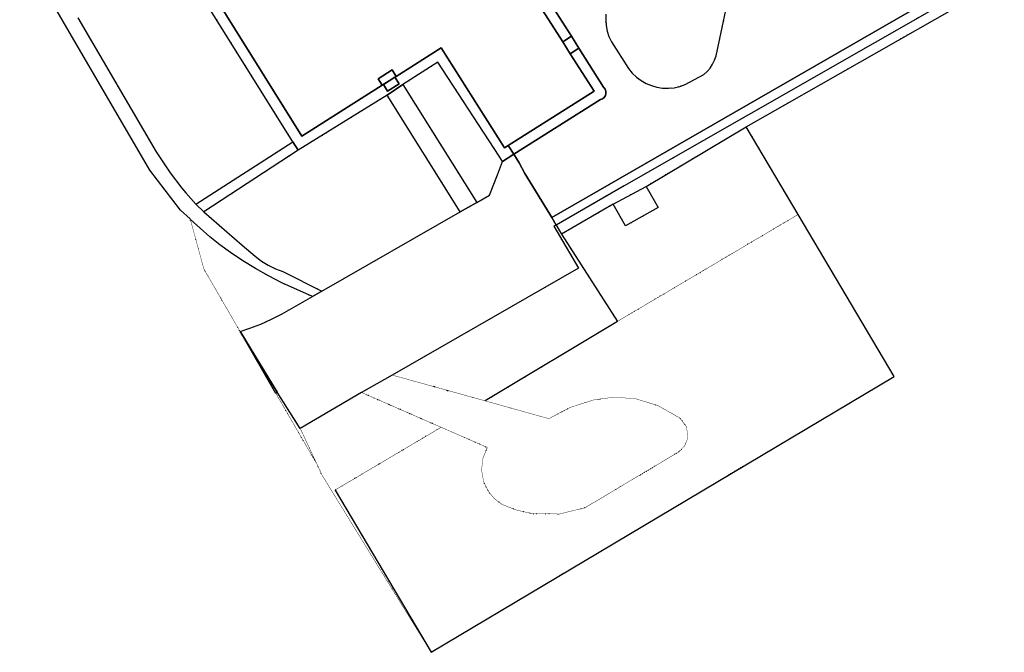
# Model space of a CAD drawing. Header units: millimetres. Extents: x 0 to 1134213, y -536989 to 313336.
# Tile 50 of 86: x 670806 to 771722, y -536989 to -472107. Entities that reach past the tile are written whole.
import ezdxf

# ---------------------------------------------------------------- set-up
doc = ezdxf.new("R2010")
doc.units = ezdxf.units.MM
doc.linetypes.add('DOT', pattern=[6.35, 0, -6.35])
for name, color, linetype in [('overigbouwwerk_overkapping', 7, 'Continuous'), ('panden', 7, 'Continuous'), ('terreindeelbegroeid', 7, 'DOT'), ('terreindeelonbegroeid', 7, 'DOT'), ('wegdeel_rijbaan', 7, 'Continuous'), ('wegdeel_voetpad', 7, 'Continuous')]:
    doc.layers.add(name, color=color, linetype=linetype)
for name, color, linetype, true_color in [('plustopo_luifel', 7, 'Continuous', 0x8a193f), ('scheiding_doorgang', 7, 'Continuous', 0x8a193f), ('scheiding_hek', 7, 'Continuous', 0x8a193f)]:
    doc.layers.add(name, color=color, linetype=linetype, true_color=true_color)

msp = doc.modelspace()

# ---------------------------------------------------------------- linework, layer by layer
at = {"layer": 'overigbouwwerk_overkapping'}
msp.add_polyline3d([(731644.7, -491040.6, 0), (734998.7, -489203.6, 0), (736232.7, -491381.6, 0), (732905.7, -493266.6, 0)], close=True, dxfattribs=at)
at = {"layer": 'panden'}
msp.add_polyline3d([(737828.7, -459898.6, 0), (736181.7, -460943.6, 0), (723176.7, -469189.6, 0), (726463.7, -474375.6, 0), (727239.7, -475599.6, 0), (729675.7, -479441.6, 0), (720879.7, -485019.6, 0), (720509.7, -485253.6, 0), (714010.7, -475002.6, 0), (709393.7, -477929.6, 0), (708965.7, -477253.6, 0), (707529.7, -478164.6, 0), (707958.7, -478839.6, 0), (699739.7, -484051.6, 0), (688131.7, -465440.6, 0), (696628.7, -460076.6, 0), (703299.7, -470399.6, 0), (708831.7, -466832.6, 0), (704008.7, -459224.6, 0), (712800.7, -453649.6, 0), (713175.7, -453411.6, 0), (718289.7, -461479.6, 0), (736149.7, -450153.6, 0), (741037.7, -457864.6, 0)], close=True, dxfattribs=at)
at = {"layer": 'plustopo_luifel'}
msp.add_line((709393.7, -477929.6), (707958.7, -478839.6), dxfattribs=at)
at = {"layer": 'scheiding_doorgang'}
for p, q in [((725333.7, -492408.6), (725791.7, -493166.6)), ((725791.7, -493166.6), (726351.7, -494092.6))]:
    msp.add_line(p, q, dxfattribs=at)
msp.add_polyline3d([(721992.7, -486775.6, 0), (722588.7, -487869.6, 0), (725333.7, -492408.6, 0)], dxfattribs=at)
at = {"layer": 'scheiding_hek'}
for p, q in [((745277.7, -483104.6), (771721.7, -468005.6)), ((734998.7, -489203.6), (745277.7, -483104.6)), ((750591.7, -492081.6), (745277.7, -483104.6)), ((721446.7, -485914.6), (720879.7, -485019.6)), ((721992.7, -486775.6), (721446.7, -485914.6)), ((731644.7, -491040.6), (726351.7, -494092.6)), ((726351.7, -494092.6), (732069.7, -503050.6)), ((732069.7, -503050.6), (718511.7, -511199.6)), ((703126.7, -520346.6), (712967.7, -536981.6))]:
    msp.add_line(p, q, dxfattribs=at)
msp.add_polyline3d([(712967.7, -536981.6, 0), (730199.7, -526706.6, 0), (760421.7, -508685.6, 0), (750591.7, -492081.6, 0)], dxfattribs=at)
at = {"layer": 'terreindeelbegroeid'}
for points in [[(686619.7, -465093.6, 0), (698816.7, -484650.6, 0), (688864.7, -491013.6, 0), (688336.7, -490455.6, 0), (687830.7, -489878.6, 0), (687437.7, -489399.6, 0), (686224.7, -487829.6, 0), (684793.7, -485655.6, 0), (676770.7, -471908.6, 0)], [(743794.7, -468191.6, 0), (742178.7, -475810.6, 0), (742031.7, -476254.6, 0), (741827.7, -476675.6, 0), (741570.7, -477066.6, 0), (741265.7, -477419.6, 0), (740915.7, -477730.6, 0), (739025.7, -478770.6, 0), (738466.7, -478966.6, 0), (737887.7, -479091.6, 0), (737297.7, -479145.6, 0), (736705.7, -479126.6, 0), (736119.7, -479035.6, 0), (735549.7, -478873.6, 0), (735004.7, -478643.6, 0), (734490.7, -478347.6, 0), (734017.7, -477991.6, 0), (733591.7, -477580.6, 0), (733218.7, -477119.6, 0), (731448.7, -474374.6, 0), (731204.7, -473843.6, 0), (731024.7, -473286.6, 0), (730911.7, -472713.6, 0), (730865.7, -472130.6, 0), (730887.7, -471546.6, 0)]]:
    msp.add_polyline3d(points, dxfattribs=at)
for points in [[(771716.7, -467996.6, 0), (745277.7, -483104.6, 0), (734998.7, -489203.6, 0), (731644.7, -491040.6, 0), (726351.7, -494092.6, 0), (725791.7, -493166.6, 0), (732767.7, -489143.6, 0), (771213.7, -467120.6, 0)], [(720292.7, -486642.6, 0), (719767.7, -488015.6, 0), (718972.7, -490091.6, 0), (717659.7, -490855.6, 0), (710070.7, -478754.6, 0), (713674.7, -476473.6, 0), (719933.7, -486090.6, 0), (720127.7, -486388.6, 0)], [(715957.7, -491828.6, 0), (701778.7, -499958.6, 0), (697772.7, -497946.6, 0), (697015.7, -497651.6, 0), (696288.7, -497288.6, 0), (695597.7, -496860.6, 0), (694947.7, -496372.6, 0), (693595.7, -495248.6, 0), (689680.7, -491804.6, 0), (699346.7, -485500.6, 0), (708452.7, -479862.6, 0)], [(731644.7, -491040.6, 0), (732905.7, -493266.6, 0), (736232.7, -491381.6, 0), (734998.7, -489203.6, 0), (745277.7, -483104.6, 0), (750573.7, -492092.6, 0), (732069.7, -503050.6, 0), (726351.7, -494092.6, 0)], [(760421.7, -508685.6, 0), (730199.7, -526706.6, 0), (726064.7, -529172.6, 0), (712967.7, -536981.6, 0), (703126.7, -520346.6, 0), (714002.7, -513909.6, 0), (718741.7, -515982.6, 0), (718278.7, -517093.6, 0), (718145.7, -518289.6, 0), (718353.7, -519475.6, 0), (718885.7, -520554.6, 0), (719505.7, -521272.6, 0), (720268.7, -521835.6, 0), (721791.7, -522421.6, 0), (723385.7, -522770.6, 0), (726113.7, -522805.6, 0), (728761.7, -522153.6, 0), (738372.7, -516422.6, 0), (738962.7, -515823.6, 0), (739274.7, -515043.6, 0), (739167.7, -513886.6, 0), (738468.7, -512957.6, 0), (736220.7, -511684.6, 0), (733943.7, -510987.6, 0), (731750.7, -510816.6, 0), (729624.7, -511104.6, 0), (727245.7, -511867.6, 0), (725031.7, -513025.6, 0), (718511.7, -511199.6, 0), (732069.7, -503050.6, 0), (750573.7, -492092.6, 0)], [(700815.7, -500508.6, 0), (697696.7, -502286.6, 0), (696618.7, -502831.6, 0), (695514.7, -503322.6, 0), (694388.7, -503759.6, 0), (693394.7, -504089.6, 0), (689673.7, -497659.6, 0), (688302.7, -492601.6, 0), (689288.7, -493498.6, 0), (690303.7, -494372.6, 0), (691333.7, -495201.6, 0), (692405.7, -495974.6, 0), (693682.7, -496824.6, 0), (694989.7, -497628.6, 0), (696323.7, -498385.6, 0), (697683.7, -499095.6, 0)], [(732069.7, -503050.6, 0), (718511.7, -511199.6, 0), (708967.7, -508550.6, 0), (728084.7, -497574.6, 0), (725566.7, -493296.6, 0), (725791.7, -493166.6, 0), (726351.7, -494092.6, 0)], [(699568.8, -514046.5, 0), (701236.6, -517617.1, 0), (700674.7, -516671.6, 0), (697072.2, -510446.1, 0), (697205.8, -510303.5, 0), (697735.2, -511142, 0)], [(712967.7, -536981.6, 0), (712955.7, -536988.6, 0), (712708.7, -536566.6, 0), (708950.7, -530456.6, 0), (701811.7, -518848.6, 0), (699568.7, -514046.6, 0), (705846.7, -510342.6, 0), (714002.7, -513909.6, 0), (703126.7, -520346.6, 0)]]:
    msp.add_polyline3d(points, close=True, dxfattribs=at)
at = {"layer": 'terreindeelonbegroeid'}
msp.add_polyline3d([(718511.7, -511199.6, 0), (725031.7, -513025.6, 0), (727245.7, -511867.6, 0), (729624.7, -511104.6, 0), (731750.7, -510816.6, 0), (733943.7, -510987.6, 0), (736220.7, -511684.6, 0), (738468.7, -512957.6, 0), (739167.7, -513886.6, 0), (739274.7, -515043.6, 0), (738962.7, -515823.6, 0), (738372.7, -516422.6, 0), (728761.7, -522153.6, 0), (726113.7, -522805.6, 0), (723385.7, -522770.6, 0), (721791.7, -522421.6, 0), (720268.7, -521835.6, 0), (719505.7, -521272.6, 0), (718885.7, -520554.6, 0), (718353.7, -519475.6, 0), (718145.7, -518289.6, 0), (718278.7, -517093.6, 0), (718741.7, -515982.6, 0), (714002.7, -513909.6, 0), (705846.7, -510342.6, 0), (708967.7, -508550.6, 0)], close=True, dxfattribs=at)
at = {"layer": 'wegdeel_rijbaan'}
for points in [[(768972.7, -467221.6, 0), (725333.7, -492408.6, 0), (725124.7, -492063.6, 0), (722588.7, -487869.6, 0), (721992.7, -486775.6, 0), (721446.7, -485914.6, 0), (730318.7, -480309.6, 0), (730533.7, -480226.6, 0), (730709.7, -480085.6, 0), (730834.7, -479896.6, 0), (730896.7, -479678.6, 0), (730889.7, -479452.6, 0), (730814.7, -479238.6, 0), (730643.7, -479027.6, 0), (728125.7, -475039.6, 0), (727351.7, -473814.6, 0), (724609.7, -469471.6, 0)], [(730887.7, -471546.6, 0), (730865.7, -472130.6, 0), (730911.7, -472713.6, 0), (731024.7, -473286.6, 0), (731204.7, -473843.6, 0), (731448.7, -474374.6, 0), (733218.7, -477119.6, 0), (733591.7, -477580.6, 0), (734017.7, -477991.6, 0), (734490.7, -478347.6, 0), (735004.7, -478643.6, 0), (735549.7, -478873.6, 0), (736119.7, -479035.6, 0), (736705.7, -479126.6, 0), (737297.7, -479145.6, 0), (737887.7, -479091.6, 0), (738466.7, -478966.6, 0), (739025.7, -478770.6, 0), (740915.7, -477730.6, 0), (741265.7, -477419.6, 0), (741570.7, -477066.6, 0), (741827.7, -476675.6, 0), (742031.7, -476254.6, 0), (742178.7, -475810.6, 0), (743794.7, -468191.6, 0)]]:
    msp.add_polyline3d(points, dxfattribs=at)
for points in [[(725333.7, -492408.6, 0), (725791.7, -493166.6, 0), (725566.7, -493296.6, 0), (728084.7, -497574.6, 0), (708967.7, -508550.6, 0), (705846.7, -510342.6, 0), (699568.7, -514046.6, 0), (697205.7, -510303.6, 0), (693459.7, -504202.6, 0), (693394.7, -504089.6, 0), (694388.7, -503759.6, 0), (695514.7, -503322.6, 0), (696618.7, -502831.6, 0), (697696.7, -502286.6, 0), (700815.7, -500508.6, 0), (701778.7, -499958.6, 0), (715957.7, -491828.6, 0), (717659.7, -490855.6, 0), (718972.7, -490091.6, 0), (719767.7, -488015.6, 0), (720292.7, -486642.6, 0), (721446.7, -485914.6, 0), (721992.7, -486775.6, 0), (722588.7, -487869.6, 0), (725124.7, -492063.6, 0)], [(697205.8, -510303.5, 0), (697072.2, -510446.1, 0), (693459.9, -504202.5, 0)]]:
    msp.add_polyline3d(points, close=True, dxfattribs=at)
at = {"layer": 'wegdeel_voetpad'}
for points in [[(736780.7, -461903.6, 0), (724609.7, -469471.6, 0), (727351.7, -473814.6, 0), (726463.7, -474375.6, 0), (723176.7, -469189.6, 0), (736181.7, -460943.6, 0)], [(771213.7, -467120.6, 0), (732767.7, -489143.6, 0), (725791.7, -493166.6, 0), (725333.7, -492408.6, 0), (768972.7, -467221.6, 0), (766790.7, -463444.6, 0), (768530.7, -462446.6, 0)], [(688131.7, -465440.6, 0), (699739.7, -484051.6, 0), (707958.7, -478839.6, 0), (708084.7, -478759.6, 0), (708512.7, -479434.6, 0), (709695.7, -478685.6, 0), (709267.7, -478009.6, 0), (709393.7, -477929.6, 0), (714010.7, -475002.6, 0), (720509.7, -485253.6, 0), (720879.7, -485019.6, 0), (721446.7, -485914.6, 0), (720292.7, -486642.6, 0), (720127.7, -486388.6, 0), (719933.7, -486090.6, 0), (713674.7, -476473.6, 0), (710070.7, -478754.6, 0), (708452.7, -479862.6, 0), (699346.7, -485500.6, 0), (698816.7, -484650.6, 0), (686619.7, -465093.6, 0), (687548.7, -464505.6, 0)], [(728125.7, -475039.6, 0), (727239.7, -475599.6, 0), (726463.7, -474375.6, 0), (727351.7, -473814.6, 0)], [(730318.7, -480309.6, 0), (721446.7, -485914.6, 0), (720879.7, -485019.6, 0), (729675.7, -479441.6, 0), (727239.7, -475599.6, 0), (728125.7, -475039.6, 0), (730643.7, -479027.6, 0), (730814.7, -479238.6, 0), (730889.7, -479452.6, 0), (730896.7, -479678.6, 0), (730834.7, -479896.6, 0), (730709.7, -480085.6, 0), (730533.7, -480226.6, 0)], [(709393.7, -477929.6, 0), (709267.7, -478009.6, 0), (708084.7, -478759.6, 0), (707958.7, -478839.6, 0), (707529.7, -478164.6, 0), (708965.7, -477253.6, 0)], [(709695.7, -478685.6, 0), (708512.7, -479434.6, 0), (708084.7, -478759.6, 0), (709267.7, -478009.6, 0)], [(717659.7, -490855.6, 0), (715957.7, -491828.6, 0), (708452.7, -479862.6, 0), (710070.7, -478754.6, 0)], [(699346.7, -485500.6, 0), (689680.7, -491804.6, 0), (688864.7, -491013.6, 0), (698816.7, -484650.6, 0)], [(731644.7, -491040.6, 0), (734998.7, -489203.6, 0), (736232.7, -491381.6, 0), (732905.7, -493266.6, 0)]]:
    msp.add_polyline3d(points, close=True, dxfattribs=at)
msp.add_polyline3d([(676770.7, -471908.6, 0), (684793.7, -485655.6, 0), (686224.7, -487829.6, 0), (687437.7, -489399.6, 0), (687830.7, -489878.6, 0), (688336.7, -490455.6, 0), (688864.7, -491013.6, 0), (689680.7, -491804.6, 0), (693595.7, -495248.6, 0), (694947.7, -496372.6, 0), (695597.7, -496860.6, 0), (696288.7, -497288.6, 0), (697015.7, -497651.6, 0), (697772.7, -497946.6, 0), (701778.7, -499958.6, 0), (700815.7, -500508.6, 0), (697683.7, -499095.6, 0), (696323.7, -498385.6, 0), (694989.7, -497628.6, 0), (693682.7, -496824.6, 0), (692405.7, -495974.6, 0), (691333.7, -495201.6, 0), (690303.7, -494372.6, 0), (689288.7, -493498.6, 0), (688302.7, -492601.6, 0), (688284.7, -492534.6, 0), (687297.7, -491636.6, 0), (684154.7, -487555.6, 0), (670805.7, -464634.6, 0)], dxfattribs=at)

doc.saveas('drawing.dxf')
